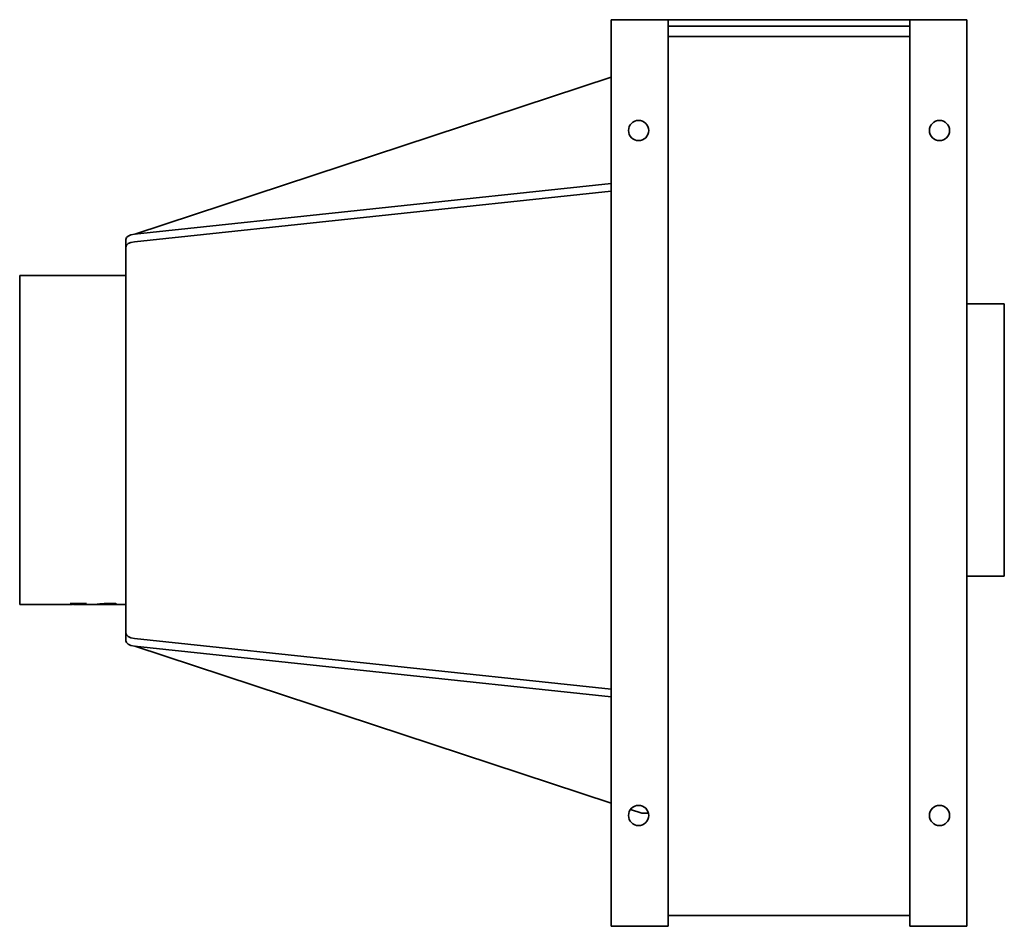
# Model space of a CAD drawing. Header units: millimetres. Extents: x 196 to 644, y 90 to 504.
import ezdxf

# ---------------------------------------------------------------- set-up
doc = ezdxf.new("R2010")
doc.units = ezdxf.units.MM
doc.header["$LTSCALE"] = 2
doc.layers.add('Krawędzie widoczne(ISO)', color=7, linetype='Continuous', lineweight=35, true_color=0x262659)

msp = doc.modelspace()

# ---------------------------------------------------------------- linework, layer by layer
at = {"layer": 'Krawędzie widoczne(ISO)'}
for p, q in [((465.15, 503.5), (465.15, 90.5)), ((465.15, 503.5), (491.15, 503.5)), ((491.15, 503.5), (601.15, 503.5)), ((491.15, 90.5), (491.15, 503.5)), ((601.15, 503.5), (601.15, 90.5)), ((601.15, 503.5), (627.15, 503.5)), ((627.15, 503.5), (627.15, 90.5)), ((491.15, 500.5), (601.15, 500.5)), ((491.15, 495.9), (601.15, 495.9)), ((248.34, 405.85), (465.15, 477.35)), ((465.15, 428.92), (248.11, 405.83)), ((248.11, 402.36), (465.15, 425.45)), ((244.15, 399.92), (244.15, 403.38)), ((244.15, 399.45), (244.15, 399.92)), ((244.15, 399.45), (244.15, 395.98)), ((244.15, 228.02), (244.15, 395.98)), ((195.85, 386.95), (195.85, 237.05)), ((244.15, 386.95), (195.85, 386.95)), ((644.15, 374), (627.15, 374)), ((644.15, 374), (644.15, 250)), ((644.15, 250), (627.15, 250)), ((219.25, 237.05), (195.85, 237.05)), ((219.35, 237.48), (218.78, 237.48)), ((218.92, 237.53), (226.24, 237.53)), ((221.17, 237.53), (221.17, 237.38)), ((230.36, 237.05), (221.46, 237.05)), ((224.26, 237.53), (224.26, 237.45)), ((226.1, 237.48), (225.76, 237.48)), ((226.1, 237.53), (226.1, 237.48)), ((232.1, 237.3), (232.1, 237.09)), ((244.15, 237.05), (232.61, 237.05)), ((236.53, 237.56), (236.53, 237.42)), ((237.35, 237.56), (237.35, 237.36)), ((244.15, 228.02), (244.15, 224.55)), ((244.15, 224.08), (244.15, 224.55)), ((244.15, 224.08), (244.15, 220.62)), ((465.15, 198.55), (248.11, 221.64)), ((248.11, 218.17), (465.15, 195.09)), ((465.15, 146.65), (248.34, 218.15)), ((479.15, 142.03), (473.96, 143.74)), ((482.13, 142.03), (479.15, 142.03)), ((491.15, 95.42), (601.15, 95.42)), ((465.15, 90.5), (491.15, 90.5)), ((627.15, 90.5), (601.15, 90.5))]:
    msp.add_line(p, q, dxfattribs=at)
for centre in [(477.65, 453), (614.65, 453), (477.65, 141), (614.65, 141)]:
    msp.add_circle(centre, 4.6, dxfattribs=at)
for centre, start_param, end_param in [((249.15, 403.38), 4.922029, 6.283185), ((249.15, 399.92), 4.922029, 6.283185), ((249.15, 224.08), 0, 1.361156), ((249.15, 220.62), 0, 1.361156)]:
    msp.add_ellipse(centre, major_axis=(-5, 0), ratio=0.5, start_param=start_param, end_param=end_param, dxfattribs=at)
for points in [[(218.78, 237.48), (218.82, 237.5), (218.87, 237.51), (218.92, 237.53)], [(219.25, 237.05), (219.68, 237.05), (220.1, 237.1), (220.53, 237.19)], [(222.78, 237.19), (221.97, 237.02), (221.16, 237), (220.34, 237.15)], [(220.53, 237.19), (220.95, 237.27), (221.17, 237.35), (221.17, 237.38)], [(225.76, 237.48), (225.12, 237.48), (224.62, 237.47), (224.26, 237.45)], [(226.24, 237.53), (226.19, 237.51), (226.14, 237.5), (226.1, 237.48)], [(232.04, 237.11), (230.87, 237.07), (230.29, 237.03), (230.29, 237.06)], [(232.1, 237.12), (232.08, 237.11), (232.06, 237.11), (232.04, 237.11)], [(232.1, 237.09), (232.1, 237.06), (232.27, 237.05), (232.61, 237.05)], [(234.51, 237.48), (235.49, 237.53), (236.46, 237.56), (237.44, 237.56)], [(236.53, 237.42), (236.35, 237.42), (236.14, 237.43), (235.9, 237.43)], [(237.35, 237.36), (237.01, 237.39), (236.74, 237.41), (236.53, 237.42)], [(238.83, 237.31), (238.39, 237.31), (237.89, 237.32), (237.35, 237.36)], [(237.44, 237.56), (238.3, 237.56), (238.97, 237.54), (239.46, 237.5)], [(239.46, 237.5), (239.79, 237.47), (239.96, 237.44), (239.96, 237.4)]]:
    msp.add_open_spline(points, degree=3, dxfattribs=at)
for points, knots in [([(221.17, 237.38), (221.17, 237.41), (221.03, 237.43), (220.76, 237.45), (220.5, 237.47), (220.02, 237.48), (219.35, 237.48)], [0, 0, 0, 0, 1, 1, 1, 2, 2, 2, 2]), ([(224.26, 237.45), (224.02, 237.43), (223.8, 237.41), (223.6, 237.37), (223.41, 237.34), (223.13, 237.26), (222.78, 237.19)], [0, 0, 0, 0, 1, 1, 1, 2, 2, 2, 2]), ([(230.29, 237.06), (230.29, 237.07), (230.51, 237.11), (230.94, 237.17), (231.37, 237.22), (231.89, 237.28), (232.51, 237.33), (233.13, 237.39), (233.8, 237.44), (234.51, 237.48)], [0, 0, 0, 0, 1, 1, 1, 2, 2, 2, 3, 3, 3, 3]), ([(235.9, 237.43), (234.96, 237.43), (234.09, 237.38), (233.29, 237.3), (232.5, 237.22), (232.1, 237.14), (232.1, 237.09)], [0, 0, 0, 0, 1, 1, 1, 2, 2, 2, 2]), ([(239.96, 237.4), (239.96, 237.37), (239.85, 237.35), (239.63, 237.33), (239.41, 237.31), (239.15, 237.31), (238.83, 237.31)], [0, 0, 0, 0, 1, 1, 1, 2, 2, 2, 2])]:
    msp.add_open_spline(points, degree=3, knots=knots, dxfattribs=at)

doc.saveas('drawing.dxf')
